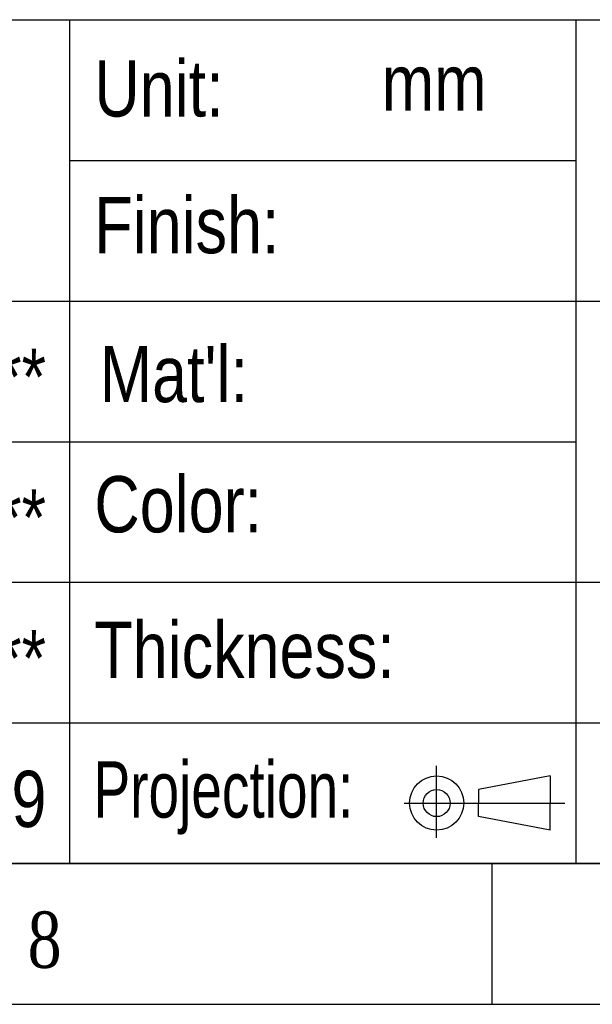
# Model space of a CAD drawing. Header units: millimetres. Extents: x 14844 to 15142, y 1964 to 2174.
# Tile 17 of 19: x 15088 to 15109, y 1964 to 1999. Entities that reach past the tile are written whole.
import ezdxf

# ---------------------------------------------------------------- set-up
doc = ezdxf.new("R2010")
doc.units = ezdxf.units.MM
doc.header["$LTSCALE"] = 30.734
doc.layers.add('04 \\M+2A4E5\\M+2A672', color=1, linetype='CONTINUOUS')
doc.layers.add('07 图框', color=15, linetype='CONTINUOUS')
doc.styles.add('ST1', font='arial.ttf', dxfattribs={"width": 0.8})

msp = doc.modelspace()

# ---------------------------------------------------------------- linework, layer by layer
at = {"layer": '04 \\M+2A4E5\\M+2A672'}
for p, q in [((15103.0732, 1970.1872), (15103.0732, 1972.75)), ((15107.113, 1972.3831), (15104.5654, 1971.9017)), ((15107.113, 1972.3831), (15107.113, 1971.4203)), ((15104.5654, 1971.9017), (15104.5654, 1971.4203)), ((15101.9183, 1971.4203), (15107.6295, 1971.4203)), ((15104.5654, 1970.9388), (15104.5654, 1971.4203)), ((15107.113, 1970.4574), (15107.113, 1971.4203)), ((15107.113, 1970.4574), (15104.5654, 1970.9388))]:
    msp.add_line(p, q, dxfattribs=at)
for radius in [0.9629, 0.4814]:
    msp.add_circle((15103.0732, 1971.4203), radius, dxfattribs=at)
at = {"layer": '07 图框'}
for p, q in [((15046.035, 1999.2673), (15136.035, 1999.2673)), ((15090.035, 1969.2673), (15090.035, 1999.2673)), ((15108.035, 1969.2673), (15108.035, 1999.2673)), ((15090.035, 1994.2673), (15108.035, 1994.2673)), ((15046.035, 1989.2673), (15136.035, 1989.2673)), ((15068.035, 1984.2673), (15108.035, 1984.2673)), ((15068.035, 1979.2673), (15136.035, 1979.2673)), ((15068.035, 1974.2673), (15136.035, 1974.2673)), ((14849.035, 1969.2673), (15136.035, 1969.2673)), ((15136.035, 1969.2673), (15068.035, 1969.2673)), ((15105.035, 1969.2673), (15105.035, 1964.2673)), ((14844.035, 1964.2673), (15141.035, 1964.2673))]:
    msp.add_line(p, q, dxfattribs=at)

# ---------------------------------------------------------------- texts
at = {"layer": '04 \\M+2A4E5\\M+2A672', "char_height": 2, "attachment_point": 1, "style": 'ST1'}
for s, insert, width in [('mm', (15101.1235, 1998.0281), 4.124945), ('\\pi1.7397;{\\fSimSun|b0|i0|c134|p2;上海移远通信技术股份有限公司 }', (15054.7557, 1992.6965), 35.094989), ('\\pi6.9393;******', (15077.032, 1987.568), 12.00994), ('\\pi6.9393;******', (15077.032, 1982.568), 12.00994), ('\\pi6.9393;******', (15077.032, 1977.568), 12.00994), ('\\pi0.74009;2021-01-29', (15077.032, 1972.568), 12.00994)]:
    msp.add_mtext(s, dxfattribs=dict(at, insert=insert, width=width))
at = {"layer": '07 图框', "char_height": 2, "attachment_point": 1, "style": 'ST1'}
for s, insert, width in [('Unit:', (15090.9056, 1997.8244), 5.501232), ('Finish:', (15090.9056, 1992.9656), 5.501232), ("Mat{\\C256;'}l:", (15091.0979, 1987.6717), 5.868388), ('Color:', (15090.9056, 1983.0431), 5.868388), ('Thickness:', (15090.9056, 1977.8663), 5.868388), ('{\\W0.7;\\C256;Projection:}', (15090.8755, 1972.9049), 5.868388), ('{\\fBatang|b0|i0|c129|p18;8}', (15088.534, 1967.5629), 4.124945)]:
    msp.add_mtext(s, dxfattribs=dict(at, insert=insert, width=width))

doc.saveas('drawing.dxf')
